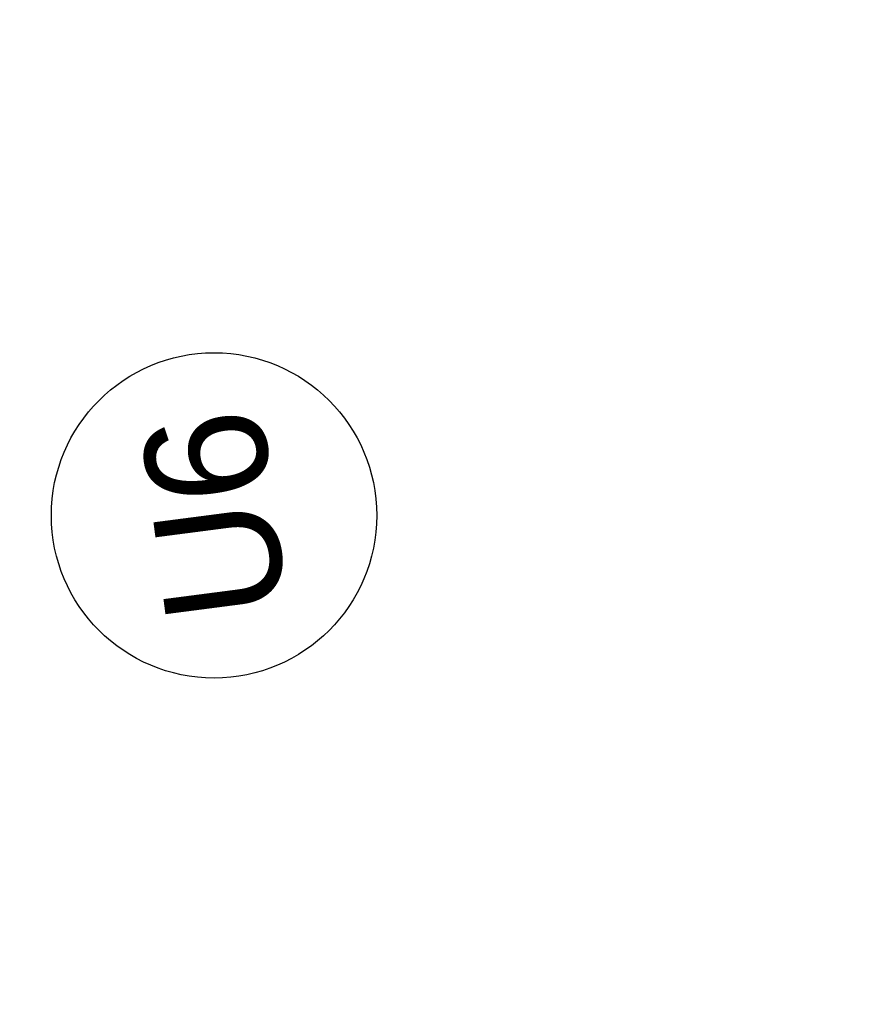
# Model space of a CAD drawing. Extents: x 117893332 to 118394757, y 454959407 to 455669244.
# Tile 40 of 256: x 118260401 to 118263153, y 455178387 to 455181616. Entities that reach past the tile are written whole.
import ezdxf
from ezdxf.enums import TextEntityAlignment as Align

# ---------------------------------------------------------------- set-up
doc = ezdxf.new("R2010")
doc.units = 0
doc.header["$LTSCALE"] = 200
for name, color, linetype in [('ZU_N_-_AL999---LU_pvc110_sdr34__20_^200~M_-----', 7, 'CONTINUOUS'), ('ZU_N_-_ML999---LU_pvc110_sdr34__20_^200~M_-----', 7, 'CONTINUOUS'), ('ZU_N_A_HV01----_arcering verharding gv asfalt~v_-----', 253, 'CONTINUOUS'), ('ZU_N_A_HV01----_arcering verharding ov grind~v_-----', 253, 'CONTINUOUS'), ('ZU_N_A_HV02----molgoot ov betonstraatsteen~v_-----', 253, 'CONTINUOUS')]:
    doc.layers.add(name, color=color, linetype=linetype)
doc.styles.add('TAUW-ISOCP', font='tcb_isocp.shx')

msp = doc.modelspace()

# ---------------------------------------------------------------- hatches: boundary and pattern name
at = {"layer": 'ZU_N_A_HV01----_arcering verharding gv asfalt~v_-----'}
h = msp.add_hatch(dxfattribs=at)
h.set_pattern_fill('ASFALT', color=256, scale=3000)
h.set_pattern_definition([(157.416313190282, (118248804.6750337, 455213277.5848131), (-144.0121693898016, -346.2448484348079), []), (217.416313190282, (118248804.6750337, 455213277.5848131), (227.8507499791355, -297.8406213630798), [])])
h.paths.add_polyline_path([(118253562.4644317, 455173882.7550641, -0.413670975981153), (118245855.7562277, 455163886.7559816), (118232779.448046, 455162183.4266028, -0.2396013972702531), (118226539.3488066, 455164396.4313046), (118222931.5859316, 455163926.7441258), (118222383.7487684, 455168135.4742161), (118218106.8741981, 455167574.5760993), (118214434.7360406, 455164219.5352659), (118215506.4412013, 455155986.2169401), (118286398.3345948, 455165213.991818), (118285827.6629735, 455169598.1464381), (118269443.6465182, 455167465.4905022, -0.4142135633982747), (118257765.8233637, 455176453.3294046), (118256227.8597453, 455188268.6539, -0.4142135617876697), (118265215.698611, 455199946.4769887), (118292266.1138908, 455203467.5444995), (118291600.0729585, 455208584.3784367), (118288512.0832502, 455208182.4244898, -0.4142135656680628), (118286360.315439, 455209838.5329916), (118282082.5253519, 455242702.4295251), (118277103.5895731, 455242054.3371087, -0.4142135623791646), (118269661.0073064, 455247782.5220213), (118267518.7053234, 455264240.6439259), (118262945.7468947, 455263645.3963049), (118267639.6027709, 455227475.8892438), (118267223.0791646, 455227421.9624292), (118267223.0953798, 455227421.8374796), (118252708.3945412, 455225558.9908816), (118252749.7655286, 455225241.1604559), (118251437.4330616, 455225070.8540304), (118250715.0444016, 455230620.5667782), (118243327.2569473, 455287376.853917), (118243629.7457429, 455287416.2279319), (118243124.354806, 455290872.4482069), (118240928.7488096, 455307740.0890951, -0.4142135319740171), (118245603.8051835, 455313814.3496923), (118274546.4505115, 455317581.7228291), (118274030.151141, 455321548.2621741), (118245583.3097502, 455317845.426291, -0.4142135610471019), (118239509.0486006, 455322520.4825709), (118233549.7710685, 455368302.3163094, 0.4142135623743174), (118222813.3463366, 455376565.6076621), (118207809.9167748, 455374612.6583502, 0.4142135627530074), (118199546.6254238, 455363876.233606), (118205505.9032047, 455318094.3984217, -0.4142123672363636), (118200830.8688669, 455312020.1400964), (118163460.5556403, 455307155.6086541), (118165370.8677974, 455292480.2047596), (118168069.5899988, 455292831.4889433), (118168020.6380423, 455293207.5597649, -0.4142128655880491), (118177008.4523232, 455304885.379675), (118193278.4294503, 455307003.2308075, -0.1343417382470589), (118196112.2678289, 455306610.6909133), (118204322.7715568, 455303093.5020068), (118205538.0756343, 455305921.5248985, -0.2648123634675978), (118209818.1357149, 455309156.2414026), (118230144.221444, 455311802.0275834, -0.4142136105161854), (118236218.4835087, 455307126.9714311), (118240860.0830218, 455271468.1296604, -0.4142135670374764), (118236185.026669, 455265393.868468), (118214172.9505057, 455262528.6259582), (118214897.7231318, 455256960.5985169, -0.4142135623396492), (118212810.3363711, 455254248.4745319), (118211683.2549989, 455254101.7658931), (118212034.0112402, 455251407.0995864), (118215577.2140856, 455248630.0588531), (118219142.1158661, 455249094.050086), (118218436.6095952, 455254511.7740204, -0.4142294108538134), (118220523.9794215, 455257224.0278775), (118236969.7760967, 455259364.7257031, -0.4142130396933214), (118243044.0360546, 455254689.6790598), (118246252.6892428, 455230039.716037)])
h.paths.add_polyline_path([(118261528.7105488, 455214269.2460867, -0.4142135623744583), (118263616.0973097, 455216981.3700716), (118275257.8857749, 455218496.745074, -0.414213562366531), (118277970.0097599, 455216409.3583131), (118278976.6705481, 455208675.7399464, -0.4142135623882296), (118276889.283787, 455205963.6159614), (118274097.8328038, 455205600.2615634, -0.4142135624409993), (118272506.4212083, 455206825.0918127), (118272485.2704835, 455206987.5811397), (118269242.6258282, 455206565.4962798), (118269263.7765531, 455206403.0069523, -0.4142135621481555), (118268038.9463059, 455204811.595358), (118265247.4953238, 455204448.240958, -0.4142135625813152), (118262535.371337, 455206535.6277188)], flags=16)
h.paths.add_polyline_path([(118241537.8751546, 455300913.520497), (118240100.0229776, 455300726.2209592), (118239912.72344, 455302164.0731364), (118241350.575617, 455302351.3726742)], flags=16)
h.paths.add_polyline_path([(118240440.7304615, 455309039.881115), (118239002.8782845, 455308852.5815772), (118238815.5787469, 455310290.4337544), (118240253.430924, 455310477.7332923)], flags=16)
h.paths.add_polyline_path([(118229627.9109464, 455315768.5622057), (118215546.7017315, 455313935.6554853, -0.4142135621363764), (118209472.4405793, 455318610.7117853), (118204138.0194814, 455359592.1202821, -0.4142394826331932), (118213125.739277, 455371270.8578054), (118217290.6037433, 455371812.9851407, -0.4142135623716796), (118228968.4268994, 455362825.1463385), (118234302.9672465, 455321842.823391, -0.4142135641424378)], flags=16)
h.paths.add_polyline_path([(118229573.6982125, 455316185.0486755), (118215492.4889975, 455314352.1419551, -0.4142135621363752), (118209888.927049, 455318664.9245196), (118204554.5035642, 455359646.3513534, -0.4142400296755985), (118213179.9520113, 455370854.3713357), (118217344.8164798, 455371396.4986713, -0.4142135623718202), (118228551.94043, 455362770.933602), (118233886.4807771, 455321788.6106545, -0.4142135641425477)], flags=0)
h.paths.add_polyline_path([(118232786.1213894, 455366810.1098367), (118231546.5936505, 455366648.6447184), (118231359.294113, 455368086.4968955), (118232598.8218518, 455368247.9620139)], flags=0)
at = {"layer": 'ZU_N_A_HV01----_arcering verharding ov grind~v_-----'}
h = msp.add_hatch(dxfattribs=at)
h.set_pattern_fill('10305012', color=256, scale=100000, angle=-1.272221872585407e-14)
h.set_pattern_definition([(80.158374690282, (118248197.504333, 455215256.2450483), (-519.4484706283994, 204.5673291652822), [136.3599999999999, -545.9699999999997]), (114.674251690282, (118248104.1793311, 455214718.3087171), (-519.452249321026, 204.5570103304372), [136.36, -828.5899999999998]), (158.505112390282, (118248047.2492719, 455214842.216862), (-116.6336148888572, -672.269483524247), [111.56, -446.7]), (216.327513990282, (118248580.3641231, 455215350.5527365), (519.4528186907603, -204.5644303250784), [111.56, -677.95]), (260.158374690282, (118247853.5731472, 455214817.0066498), (519.4484706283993, -204.5673291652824), [136.36, -545.9699999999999]), (294.6742516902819, (118247830.2700628, 455214682.6548088), (519.4522493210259, -204.5570103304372), [136.36, -828.5899999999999]), (338.505112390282, (118247887.109584, 455214558.7449633), (116.6336148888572, 672.269483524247), [111.56, -446.7]), (36.32751399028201, (118247471.5445072, 455214722.4340285), (-519.4528186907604, 204.5644303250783), [111.56, -677.9499999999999]), (80.158374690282, (118247662.4380535, 455213855.5421481), (-636.0742566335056, -467.7116370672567), [121.7, -560.6099999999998]), (138.268162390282, (118249241.5929214, 455213361.7755755), (-519.4455923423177, 204.5596851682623), [122.34, -1809.56]), (182.0032946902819, (118247591.9378671, 455214056.8965694), (-1155.527501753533, -263.1445632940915), [148.58, -1527.41]), (216.327513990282, (118247560.7880993, 455214724.0065625), (-116.6272087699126, -672.2821011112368), [147.88, -641.66]), (260.158374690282, (118247324.3162447, 455213964.1062804), (636.0742566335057, 467.7116370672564), [122.42, -559.8799999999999]), (138.268162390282, (118248952.8003716, 455213148.5450379), (-519.4455923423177, 204.5596851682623), [122.05, -1809.86]), (182.0032946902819, (118247542.5907006, 455213767.4152691), (519.4481581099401, -204.5566902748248), [148.23, -1527.77]), (36.32751399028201, (118247542.5907006, 455213767.4152691), (116.6272087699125, 672.2821011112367), [148.77, -640.7699999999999]), (124.0852980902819, (118248741.4166619, 455212685.6880116), (402.8239520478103, -876.8330482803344), [91.37999999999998, -2273.059999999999]), (182.0032946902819, (118247248.6700048, 455214047.3383011), (519.4481581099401, -204.5566902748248), [91.58999999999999, -1584.39]), (229.178732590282, (118245884.987629, 455213108.7148913), (-752.6957943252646, -1139.991792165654), [122.33, -2002.14]), (260.158333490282, (118248518.8884684, 455212665.5964541), (519.4483235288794, -204.567702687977), [98.46999999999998, -583.8399999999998]), (124.0852980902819, (118248553.3200312, 455212492.8053166), (402.8239520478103, -876.8330482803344), [91.47999999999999, -2272.949999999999]), (182.0032946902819, (118247212.0152939, 455213782.2897098), (519.4481581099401, -204.5566902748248), [100.47, -1575.52]), (229.178732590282, (118246008.496436, 455212926.3011627), (-752.6957943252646, -1139.991792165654), [104.97, -2019.5]), (80.15833349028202, (118247280.6364327, 455213861.7216769), (-519.4483235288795, 204.5677026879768), [111.56, -570.7499999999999]), (147.657872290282, (118248216.1412204, 455214102.4384344), (-519.4458520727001, 204.5641717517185), [108.56, -3442.359999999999]), (192.8293316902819, (118248124.4287349, 455214160.506144), (-636.0740668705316, -467.7148960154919), [95.27999999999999, -1089.83]), (248.355151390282, (118246642.7619532, 455212531.659454), (-116.6333622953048, -672.2727902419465), [87.77999999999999, -2585.23]), (294.6742516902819, (118247999.1521842, 455214057.7662294), (116.6337732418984, 672.2708976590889), [111.58, -853.36]), (147.657872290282, (118248143.4663582, 455213894.47801), (-519.4458520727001, 204.5641717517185), [115.69, -3435.23]), (192.8293316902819, (118248228.0665938, 455213913.7492485), (-636.0740668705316, -467.7148960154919), [86.77, -1098.34]), (248.355151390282, (118246873.9568269, 455212393.3647003), (-116.6333622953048, -672.2727902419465), [93.94000000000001, -2579.08]), (114.674251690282, (118248262.7262007, 455214001.0634705), (-116.6337732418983, -672.270897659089), [111.56, -853.3799999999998])])
h.paths.add_polyline_path([(118256436.6589185, 455191627.5644963, 0.08572107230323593), (118256297.2740704, 455188277.6893476), (118257964.3156205, 455175470.7303973, 0.07471116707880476), (118258687.5780935, 455172942.0370893), (118267246.7922041, 455174056.1630796), (118267076.4407253, 455175364.879323), (118260343.5323239, 455174488.4778047), (118258255.0512732, 455190533.1232325), (118271850.7965865, 455192302.8386553), (118271680.4137072, 455193611.7961308)])
at = {"layer": 'ZU_N_A_HV02----molgoot ov betonstraatsteen~v_-----'}
h = msp.add_hatch(dxfattribs=at)
h.set_pattern_fill('BRICK', color=256, scale=33.07086, angle=-1.272221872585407e-14)
h.set_pattern_definition([(97.41631319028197, (118248804.6750337, 455213277.5848131), (-208.2431961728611, -27.10636212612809), []), (187.416313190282, (118248804.6750337, 455213277.5848131), (54.21272425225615, -416.4863923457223), [209.999961, -209.999961]), (187.416313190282, (118248777.5686716, 455213485.8280093), (54.21272425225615, -416.4863923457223), [-209.999961, 209.999961])])
h.paths.add_polyline_path([(118236130.8139392, 455265810.3549383), (118213702.2513011, 455262890.899698), (118213756.4640354, 455262474.4132282), (118214481.2366621, 455256906.3857827, -0.4142135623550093), (118212756.1236366, 455254664.9610016), (118211212.5557949, 455254464.0396285), (118211639.701332, 455251182.5165892), (118215456.7662472, 455248190.8321688), (118219612.8361661, 455248731.8037606), (118218853.0924128, 455254566.0083225, -0.4142295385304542), (118220578.1913303, 455256807.5413003), (118237024.0330728, 455258948.2449923, -0.4142135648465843), (118242627.5950311, 455254635.4624813), (118245836.2027732, 455229985.5033018), (118253115.1089609, 455174065.6917914, -0.4217249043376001), (118245799.5223966, 455164302.9789468), (118232725.1971481, 455162599.9081029, -0.2477245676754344), (118226700.8242866, 455164840.9923619), (118223293.5470863, 455164399.8447171), (118222745.9989425, 455168606.3544288), (118217921.2696704, 455167973.9016491), (118213990.0282083, 455164382.1316596), (118215144.1674659, 455155515.5177361), (118286452.5473291, 455164797.5053483), (118286398.3345948, 455165213.991818), (118215506.4412013, 455155986.2169401), (118214434.7360406, 455164219.5352659), (118218106.8741981, 455167574.5760993), (118222383.7487684, 455168135.4742161), (118222931.5859316, 455163926.7441258), (118226539.3488066, 455164396.4313046, 0.2396013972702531), (118232779.448046, 455162183.4266028), (118245855.7562277, 455163886.7559816, 0.4136709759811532), (118253562.4644317, 455173882.7550641), (118246252.6892428, 455230039.716037), (118243044.0360546, 455254689.6790598, 0.4142130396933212), (118236969.7760967, 455259364.7257031), (118220523.9794215, 455257224.0278775, 0.414229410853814), (118218436.6095952, 455254511.7740204), (118219142.1158661, 455249094.050086), (118215577.2140856, 455248630.0588531), (118212034.0112402, 455251407.0995864), (118211683.2549989, 455254101.7658931), (118212810.3363711, 455254248.4745319, 0.4142135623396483), (118214897.7231318, 455256960.5985169), (118214172.9505057, 455262528.6259582), (118236185.026669, 455265393.868468, 0.4142135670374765), (118240860.0830218, 455271468.1296604), (118236218.4835087, 455307126.9714311, 0.4142136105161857), (118230144.221444, 455311802.0275834), (118209818.1357149, 455309156.2414026, 0.2648123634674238), (118205538.0756343, 455305921.5248985), (118204322.7715568, 455303093.5020068), (118196112.2678289, 455306610.6909133, 0.1343417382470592), (118193278.4294503, 455307003.2308075), (118177008.4523232, 455304885.379675, 0.4142128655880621), (118168020.6380423, 455293207.5597649), (118168069.5899988, 455292831.4889433), (118168486.0764684, 455292885.7016779), (118168437.1245119, 455293261.7724997, -0.4142128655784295), (118177062.6660484, 455304468.8933343), (118193332.6431336, 455306586.7444612, -0.1343417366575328), (118195946.8851516, 455306224.6227999), (118199133.4112065, 455304859.5891468), (118204543.5389405, 455302542.0162089), (118205924.3779531, 455305755.5830221, -0.2648230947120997), (118209872.8562951, 455308739.8174797), (118222172.9640686, 455310340.868138), (118230198.421261, 455311385.5394321, -0.4142143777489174), (118235801.9970393, 455307072.7586945), (118240443.5965525, 455271413.9169239, -0.4142135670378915)])
h = msp.add_hatch(dxfattribs=at)
h.set_pattern_fill('BRICK', color=256, scale=33.07086)
h.set_pattern_definition([(97.41631319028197, (118248804.6750337, 455213277.5848131), (-208.2431961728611, -27.10636212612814), []), (187.416313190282, (118248804.6750337, 455213277.5848131), (54.21272425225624, -416.4863923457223), [209.999961, -209.999961]), (187.416313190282, (118248777.5686716, 455213485.8280093), (54.21272425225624, -416.4863923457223), [-209.999961, 209.999961])])
h.paths.add_polyline_path([(118274235.6642532, 455201120.5775577), (118274276.9691945, 455200803.2545261), (118273979.4788588, 455200764.5311442), (118273938.1739175, 455201081.854176), (118265215.698611, 455199946.4769887, 0.002879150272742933), (118265096.7916708, 455199930.302415), (118265138.007419, 455199613.6646045), (118264840.5170834, 455199574.9412227), (118264800.3051654, 455199883.8671613, 0.4024533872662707), (118256227.8597453, 455188268.6539), (118257765.8233637, 455176453.3294047, 0.414213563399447), (118269443.6465182, 455167465.4905022), (118279042.6679922, 455168714.964963), (118279002.1352845, 455169026.3553495), (118279299.6256202, 455169065.0787311), (118279340.1583277, 455168753.6883451), (118285827.6629735, 455169598.1464382), (118285773.4502392, 455170014.6329079), (118285674.2867969, 455170001.7251143), (118285674.4025296, 455170000.8360046), (118282798.6626198, 455169626.5099819), (118279922.92271, 455169252.1839592), (118277047.1828002, 455168877.8579365), (118274171.4428905, 455168503.5319141), (118271295.7029807, 455168129.2058911), (118271196.5335149, 455168116.3443498), (118271196.5395354, 455168116.2980973), (118270085.6554721, 455167971.6978112), (118269389.4337666, 455167881.976994, -0.03330477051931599), (118268061.3467104, 455167798.3911037), (118267961.3467077, 455167798.3911037), (118267961.3467077, 455167799.2642246, -0.3728751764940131), (118258182.3098599, 455176507.5421212), (118256644.3462178, 455188322.8666134, -0.414213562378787), (118265269.9113453, 455199529.990519), (118292320.3266251, 455203051.0580299), (118292266.1138908, 455203467.5444996), (118288222.5645223, 455202941.2083911), (118288263.8694637, 455202623.8853595), (118287966.3791281, 455202585.1619776), (118287925.0741867, 455202902.4850094)])

# ---------------------------------------------------------------- linework, layer by layer
at = {"layer": 'ZU_N_-_ML999---LU_pvc110_sdr34__20_^200~M_-----', "flags": 128}
msp.add_lwpolyline([(118258888.4559386, 455180914.4160411, 0, 0, 0), (118258778.2182819, 455180961.8255236, 0, 91.824, 0), (118258786.6183913, 455180958.212921, 91.824, 169.728, 0), (118258810.4958678, 455180947.9440271, 169.728, 221.712, 0), (118258846.2790112, 455180932.5549091, 221.712, 240, 0), (118258888.4559386, 455180914.4160411, 240, 221.712, 0), (118258930.6328661, 455180896.277173, 221.712, 169.728, 0), (118258966.4160095, 455180880.888055, 169.728, 91.824, 0), (118258990.2934859, 455180870.6191611, 91.824, 0, 0), (118258998.6935954, 455180867.0065585, 0, 0, 0), (118258888.4559386, 455180914.4160411, 0, 0, 0), (118260547.7127052, 455180200.8259029, 0, 0, 0)], format="xyseb", dxfattribs=at)
at = {"layer": 'ZU_N_-_ML999---LU_pvc110_sdr34__20_^200~M_-----'}
msp.add_circle((118261037.6504137, 455179990.120288), 533.3252424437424, dxfattribs=at)

# ---------------------------------------------------------------- texts
at = {"layer": 'ZU_N_-_AL999---LU_pvc110_sdr34__20_^200~M_-----', "style": 'TAUW-ISOCP'}
msp.add_text('U6', height=400, rotation=97.41631349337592, dxfattribs=at).set_placement((118261037.6504137, 455179990.120288), align=Align.MIDDLE)

doc.saveas('drawing.dxf')
